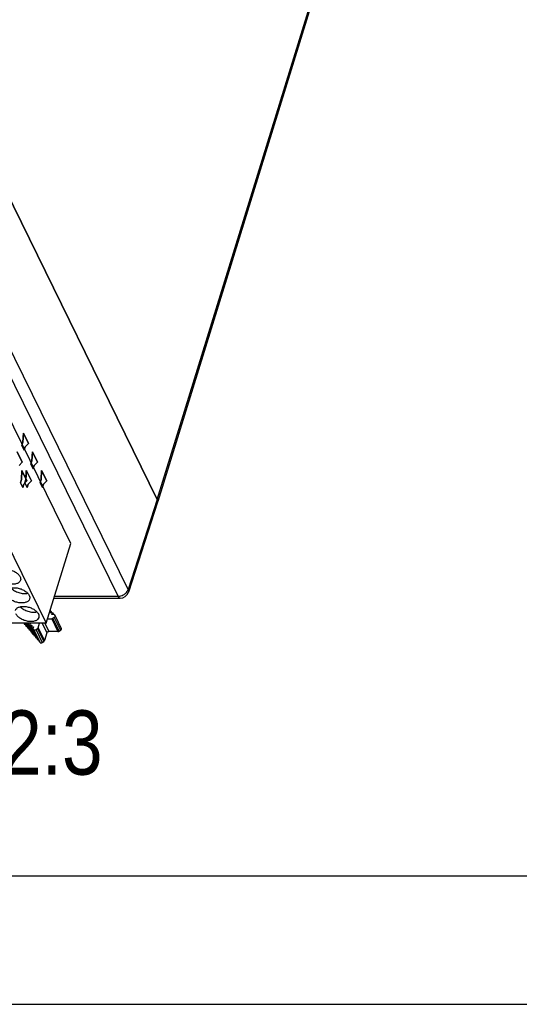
# Model space of a CAD drawing. Header units: millimetres. Extents: x 0 to 594, y 0 to 420.
# Tile 106 of 236: x 345 to 384, y 0 to 77. Entities that reach past the tile are written whole.
import ezdxf

# ---------------------------------------------------------------- set-up
doc = ezdxf.new("R2010")
doc.units = ezdxf.units.MM
doc.header["$LTSCALE"] = 32.67
doc.layers.get('0').update_dxf_attribs({"linetype": 'CONTINUOUS'})
doc.layers.add('INTFCLR_139', color=7, linetype='CONTINUOUS')
doc.styles.get("Standard").update_dxf_attribs({"font": 'txt', "width": 0.85})

msp = doc.modelspace()

# ---------------------------------------------------------------- linework, layer by layer
at = {"color": 9, "linetype": 'CONTINUOUS'}
for p, q in [((355.74296, 39.26983), (368.08834, 79.21951)), ((353.47142, 32.26462), (335.62358, 68.6347)), ((352.69738, 31.74675), (334.84952, 68.11686)), ((355.74774, 39.27005), (353.47142, 32.26462)), ((347.74026, 31.74675), (352.69738, 31.74675)), ((347.525, 29.99769), (348.01307, 29.00311)), ((347.62129, 30.02828), (348.10936, 29.0337)), ((347.73092, 30.10211), (348.21899, 29.10753)), ((346.13165, 29.14202), (346.61972, 28.14745)), ((346.30533, 29.14202), (346.7934, 28.14745)), ((346.41496, 29.21585), (346.90302, 28.22128)), ((346.47375, 29.28971), (346.96182, 28.29513)), ((346.78206, 29.64504), (347.14832, 28.89867)), ((346.9884, 29.64504), (347.30341, 29.00311))]:
    msp.add_line(p, q, dxfattribs=at)
at = {"color": 7, "linetype": 'CONTINUOUS'}
for p, q in [((368.11125, 79.02267), (355.77836, 39.11344)), ((355.74296, 39.26983), (337.84717, 75.73762)), ((337.85194, 75.73786), (355.74774, 39.27005)), ((349.01118, 35.85943), (336.19942, 61.96705)), ((334.27903, 55.75266), (347.09079, 29.64504)), ((355.76969, 39.07021), (353.49279, 32.06295)), ((347.09079, 29.64504), (349.01118, 35.85943)), ((347.69562, 31.6023), (352.85876, 31.6023)), ((347.19976, 29.99769), (347.525, 29.99769)), ((347.45651, 30.61904), (347.39178, 30.61904)), ((347.39533, 30.63054), (347.40097, 30.61904)), ((347.41087, 30.47135), (347.45651, 30.61904)), ((347.58453, 30.47135), (347.41087, 30.47135)), ((347.45651, 30.61904), (347.52899, 30.47135)), ((347.53889, 30.32365), (347.58453, 30.47135)), ((347.71256, 30.32365), (347.53889, 30.32365)), ((347.58453, 30.47135), (347.65701, 30.32365)), ((347.73092, 30.10211), (347.62129, 30.02828)), ((347.71256, 30.32365), (347.77656, 30.24981)), ((347.7866, 30.2347), (348.27467, 29.24012)), ((347.09079, 29.64504), (338.1872, 29.64504)), ((345.35714, 29.64504), (345.40351, 29.55053)), ((345.45906, 29.55053), (345.40351, 29.55053)), ((345.41268, 29.64504), (345.53154, 29.40284)), ((345.46823, 29.64504), (345.65956, 29.25514)), ((345.52377, 29.64504), (345.78758, 29.10745)), ((345.58708, 29.40284), (345.53154, 29.40284)), ((345.57931, 29.64504), (345.9156, 28.95976)), ((345.63486, 29.64504), (346.04362, 28.81206)), ((345.7151, 29.25514), (345.65956, 29.25514)), ((345.6904, 29.64504), (346.17165, 28.66437)), ((345.85295, 29.64504), (345.8116, 29.51125)), ((345.8116, 29.51125), (345.98527, 29.51125)), ((345.8116, 29.51125), (346.29967, 28.51668)), ((345.98527, 29.51125), (345.93962, 29.36356)), ((345.93962, 29.36356), (346.11329, 29.36356)), ((345.93962, 29.36356), (346.42769, 28.36898)), ((346.11329, 29.36356), (346.06765, 29.21586)), ((346.13165, 29.14202), (346.06765, 29.21586)), ((346.06765, 29.21586), (346.55571, 28.22129)), ((346.41496, 29.21585), (346.30533, 29.14202)), ((346.47375, 29.28971), (346.58356, 29.64504)), ((345.84312, 29.10745), (345.78758, 29.10745)), ((345.97115, 28.95976), (345.9156, 28.95976)), ((346.09917, 28.81206), (346.04362, 28.81206)), ((346.22719, 28.66437), (346.17165, 28.66437)), ((346.35521, 28.51668), (346.29967, 28.51668)), ((346.48324, 28.36898), (346.42769, 28.36898)), ((347.14832, 28.89867), (346.96182, 28.29513)), ((348.01307, 29.00311), (347.30341, 29.00311)), ((348.10936, 29.0337), (348.21899, 29.10753)), ((346.55571, 28.22129), (346.61972, 28.14745)), ((346.7934, 28.14745), (346.90302, 28.22128)), ((20, 10), (570.21398, 10))]:
    msp.add_line(p, q, dxfattribs=at)
at = {"color": 2, "linetype": 'CONTINUOUS'}
msp.add_line((0, 0), (594, 0), dxfattribs=at)
at = {"color": 7, "linetype": 'CONTINUOUS'}
for centre, radius, start, end in [((355.55936, 39.13842), 0.22111, 342.032983, 353.4716181), ((352.85876, 32.26897), 0.66667, 269.9969305, 341.9691031), ((347.72301, 30.2034), 0.07087, 26.208935, 40.916258)]:
    msp.add_arc(centre, radius, start, end, dxfattribs=at)
for points, knots in [([(355.74296, 39.26983), (355.75855, 39.23806), (355.78037, 39.17289), (355.77529, 39.10347), (355.76586, 39.073)], [0, 0, 0, 0, 0.52597563, 1, 1, 1, 1]), ([(355.77904, 39.11328), (355.78048, 39.12583), (355.78214, 39.17974), (355.76584, 39.23317), (355.74774, 39.27005)], [0, 0, 0, 0, 0.23517715, 1, 1, 1, 1]), ([(343.2831, 33.55158), (343.30121, 33.61019), (343.38256, 33.72596), (343.58376, 33.82819), (343.84043, 33.87084), (344.13121, 33.85231), (344.42773, 33.77529), (344.70045, 33.64715), (344.92197, 33.4813), (345.03074, 33.34245), (345.06576, 33.2711)], [0, 0, 0, 0, 0.08791909, 0.19149303, 0.31582548, 0.45697836, 0.60611347, 0.75251705, 0.88607424, 1, 1, 1, 1]), ([(345.0984, 32.99061), (345.08029, 32.93201), (344.99894, 32.81623), (344.79774, 32.714), (344.54107, 32.67136), (344.25029, 32.68988), (343.95377, 32.76691), (343.68105, 32.89504), (343.45953, 33.06089), (343.35076, 33.19974), (343.31574, 33.2711)], [0, 0, 0, 0, 0.08791909, 0.19149303, 0.31582548, 0.45697836, 0.60611347, 0.75251705, 0.88607424, 1, 1, 1, 1]), ([(345.06576, 33.2711), (345.08797, 33.22583), (345.11906, 33.13295), (345.11182, 33.03404), (345.0984, 32.99061)], [0, 0, 0, 0, 0.52588452, 1, 1, 1, 1]), ([(343.99487, 32.10116), (344.01297, 32.15976), (344.09432, 32.27554), (344.29553, 32.37777), (344.5522, 32.42041), (344.84297, 32.40189), (345.13949, 32.32486), (345.41222, 32.19673), (345.63373, 32.03088), (345.74251, 31.89203), (345.77752, 31.82067)], [0, 0, 0, 0, 0.08791909, 0.19149303, 0.31582548, 0.45697836, 0.60611347, 0.75251705, 0.88607424, 1, 1, 1, 1]), ([(344.37105, 32.38484), (344.44617, 32.30381), (344.63542, 32.16119), (344.96448, 32.01925), (345.31625, 31.95101), (345.55288, 31.96226), (345.66054, 31.98687)], [0, 0, 0, 0, 0.23700782, 0.50008351, 0.76310939, 1, 1, 1, 1]), ([(345.81016, 31.54019), (345.79206, 31.48158), (345.71071, 31.36581), (345.5095, 31.26358), (345.25283, 31.22093), (344.96206, 31.23946), (344.66553, 31.31648), (344.39281, 31.44462), (344.1713, 31.61047), (344.06252, 31.74932), (344.02751, 31.82067)], [0, 0, 0, 0, 0.08791909, 0.19149303, 0.31582548, 0.45697836, 0.60611347, 0.75251705, 0.88607424, 1, 1, 1, 1]), ([(345.77752, 31.82067), (345.79973, 31.77541), (345.83083, 31.68253), (345.82358, 31.58362), (345.81016, 31.54019)], [0, 0, 0, 0, 0.52588452, 1, 1, 1, 1]), ([(344.70663, 30.65073), (344.72474, 30.70934), (344.80609, 30.82511), (345.00729, 30.92734), (345.26396, 30.96999), (345.55474, 30.95146), (345.85126, 30.87444), (346.12398, 30.74631), (346.34549, 30.58045), (346.45427, 30.4416), (346.48929, 30.37025)], [0, 0, 0, 0, 0.08791909, 0.19149303, 0.31582548, 0.45697836, 0.60611347, 0.75251705, 0.88607424, 1, 1, 1, 1]), ([(345.08281, 30.93442), (345.15793, 30.85338), (345.34718, 30.71076), (345.67624, 30.56882), (346.02802, 30.50059), (346.26464, 30.51184), (346.37231, 30.53645)], [0, 0, 0, 0, 0.23700782, 0.50008351, 0.76310939, 1, 1, 1, 1]), ([(346.52193, 30.08977), (346.50382, 30.03116), (346.42247, 29.91539), (346.22127, 29.81315), (345.9646, 29.77051), (345.67382, 29.78903), (345.3773, 29.86606), (345.10458, 29.99419), (344.88306, 30.16005), (344.77429, 30.29889), (344.73927, 30.37025)], [0, 0, 0, 0, 0.08791909, 0.19149303, 0.31582548, 0.45697836, 0.60611347, 0.75251705, 0.88607424, 1, 1, 1, 1]), ([(346.48929, 30.37025), (346.5115, 30.32499), (346.54259, 30.23211), (346.53534, 30.13319), (346.52193, 30.08977)], [0, 0, 0, 0, 0.52588452, 1, 1, 1, 1]), ([(347.62129, 30.02828), (347.61408, 30.02342), (347.58463, 30.00652), (347.55025, 29.99769), (347.525, 29.99769)], [0, 0, 0, 0, 0.25611636, 1, 1, 1, 1]), ([(347.78659, 30.2347), (347.79152, 30.22466), (347.79654, 30.20076), (347.78759, 30.16387), (347.76502, 30.12928), (347.74321, 30.11039), (347.73092, 30.10211)], [0, 0, 0, 0, 0.21560681, 0.45103674, 0.71423043, 1, 1, 1, 1]), ([(346.30533, 29.14202), (346.29094, 29.13233), (346.25984, 29.11726), (346.21074, 29.10888), (346.16523, 29.11575), (346.14036, 29.13197), (346.13165, 29.14202)], [0, 0, 0, 0, 0.27787034, 0.54531992, 0.78692217, 1, 1, 1, 1]), ([(346.47375, 29.28971), (346.47157, 29.28266), (346.45887, 29.25329), (346.43523, 29.2295), (346.41496, 29.21585)], [0, 0, 0, 0, 0.23190121, 1, 1, 1, 1]), ([(348.21899, 29.10753), (348.23128, 29.11581), (348.25309, 29.13471), (348.27565, 29.16929), (348.2846, 29.20618), (348.27959, 29.23008), (348.27466, 29.24012)], [0, 0, 0, 0, 0.2857698, 0.54896357, 0.78439344, 1, 1, 1, 1]), ([(347.14832, 28.89867), (347.15761, 28.92873), (347.20436, 28.98166), (347.26973, 29.00311), (347.30341, 29.00311)], [0, 0, 0, 0, 0.48302105, 1, 1, 1, 1]), ([(348.01307, 29.00311), (348.02128, 29.00311), (348.0552, 29.00599), (348.08801, 29.01933), (348.10936, 29.0337)], [0, 0, 0, 0, 0.24203984, 1, 1, 1, 1]), ([(346.61972, 28.14745), (346.62843, 28.1374), (346.6533, 28.12117), (346.69881, 28.1143), (346.7479, 28.12269), (346.77901, 28.13776), (346.7934, 28.14745)], [0, 0, 0, 0, 0.21307805, 0.4546804, 0.72212992, 1, 1, 1, 1]), ([(346.90302, 28.22128), (346.91011, 28.22605), (346.93512, 28.24555), (346.95496, 28.27293), (346.96182, 28.29513)], [0, 0, 0, 0, 0.26878137, 1, 1, 1, 1])]:
    msp.add_open_spline(points, degree=3, knots=knots, dxfattribs=at)
at = {"color": 9, "linetype": 'CONTINUOUS'}
for points, knots in [([(353.17644, 31.89809), (353.21179, 31.92173), (353.33678, 32.01848), (353.43624, 32.15423), (353.47143, 32.2646)], [0, 0, 0, 0, 0.26851622, 1, 1, 1, 1]), ([(353.47136, 32.26442), (353.48709, 32.23179), (353.5089, 32.16493), (353.50288, 32.09394), (353.4928, 32.06295)], [0, 0, 0, 0, 0.52638148, 1, 1, 1, 1]), ([(352.69738, 31.74675), (352.73824, 31.74675), (352.90689, 31.76101), (353.07008, 31.82695), (353.17644, 31.89809)], [0, 0, 0, 0, 0.24201682, 1, 1, 1, 1]), ([(352.85872, 31.60232), (352.82767, 31.60234), (352.7774, 31.6291), (352.73002, 31.68688), (352.70789, 31.72532), (352.69738, 31.74675)], [0, 0, 0, 0, 0.41378567, 0.68203168, 1, 1, 1, 1])]:
    msp.add_open_spline(points, degree=3, knots=knots, dxfattribs=at)
at = {"layer": 'INTFCLR_139', "color": 7, "linetype": 'CONTINUOUS'}
for p, q in [((345.19837, 43.48416), (345.27906, 43.74527)), ((345.27967, 43.74527), (345.19898, 43.48416)), ((345.27906, 43.74527), (345.31854, 44.42903)), ((345.31924, 44.4306), (345.27967, 43.74527)), ((345.31854, 44.42903), (345.71242, 43.62639)), ((345.71361, 43.62697), (345.31924, 44.4306)), ((344.83977, 42.98018), (345.23413, 42.17655)), ((345.23417, 42.17596), (344.84029, 42.9786)), ((345.3814, 43.1112), (345.19837, 43.48416)), ((345.19898, 43.48416), (345.38201, 43.1112)), ((345.46208, 43.37231), (345.3814, 43.1112)), ((345.38201, 43.1112), (345.4627, 43.37231)), ((345.71242, 43.62639), (345.46208, 43.37231)), ((345.4627, 43.37231), (345.71361, 43.62697)), ((345.99082, 42.29485), (346.0303, 42.9786)), ((346.03101, 42.98018), (345.99144, 42.29485)), ((346.0303, 42.9786), (346.42418, 42.17596)), ((346.42537, 42.17655), (346.03101, 42.98018)), ((345.23413, 42.17655), (344.98322, 41.92188)), ((344.98384, 41.92188), (345.23417, 42.17596)), ((345.91013, 42.03374), (345.99082, 42.29485)), ((345.99144, 42.29485), (345.91075, 42.03374)), ((346.42418, 42.17596), (346.17385, 41.92188)), ((346.17446, 41.92188), (346.42537, 42.17655)), ((345.16749, 40.84443), (345.20697, 41.52818)), ((345.20767, 41.52975), (345.1681, 40.84443)), ((345.20697, 41.52818), (345.60084, 40.72554)), ((345.60203, 40.72612), (345.20767, 41.52975)), ((345.51196, 40.84443), (345.55153, 41.52975)), ((345.55206, 41.52818), (345.51258, 40.84443)), ((345.55153, 41.52975), (345.9459, 40.72612)), ((345.94594, 40.72554), (345.55206, 41.52818)), ((346.09316, 41.66077), (345.91013, 42.03374)), ((345.91075, 42.03374), (346.09377, 41.66077)), ((346.17385, 41.92188), (346.09316, 41.66077)), ((346.09377, 41.66077), (346.17446, 41.92188)), ((346.70259, 40.84443), (346.74207, 41.52818)), ((346.74277, 41.52975), (346.7032, 40.84443)), ((346.74207, 41.52818), (347.13595, 40.72554)), ((347.13714, 40.72612), (346.74277, 41.52975)), ((345.0868, 40.58332), (345.16749, 40.84443)), ((345.1681, 40.84443), (345.08741, 40.58332)), ((345.60084, 40.72554), (345.35051, 40.47146)), ((345.35113, 40.47146), (345.60203, 40.72612)), ((345.43127, 40.58332), (345.51196, 40.84443)), ((345.51258, 40.84443), (345.43189, 40.58332)), ((345.9459, 40.72612), (345.69499, 40.47146)), ((345.6956, 40.47146), (345.94594, 40.72554)), ((346.6219, 40.58332), (346.70259, 40.84443)), ((346.7032, 40.84443), (346.62251, 40.58332)), ((347.13595, 40.72554), (346.88561, 40.47146)), ((346.88623, 40.47146), (347.13714, 40.72612)), ((345.26982, 40.21035), (345.0868, 40.58332)), ((345.08741, 40.58332), (345.27044, 40.21035)), ((345.35051, 40.47146), (345.26982, 40.21035)), ((345.27044, 40.21035), (345.35113, 40.47146)), ((345.6143, 40.21035), (345.43127, 40.58332)), ((345.43189, 40.58332), (345.61491, 40.21035)), ((345.69499, 40.47146), (345.6143, 40.21035)), ((345.61491, 40.21035), (345.6956, 40.47146)), ((346.80492, 40.21035), (346.6219, 40.58332)), ((346.62251, 40.58332), (346.80554, 40.21035)), ((346.88561, 40.47146), (346.80492, 40.21035)), ((346.80554, 40.21035), (346.88623, 40.47146))]:
    msp.add_line(p, q, dxfattribs=at)

# ---------------------------------------------------------------- texts
at = {"color": 2, "linetype": 'CONTINUOUS', "insert": (351.49247, 22.86847), "char_height": 5, "width": 56.9642857, "attachment_point": 3, "line_spacing_factor": 0.9}
msp.add_mtext('SCALA  2:3', dxfattribs=at)

doc.saveas('drawing.dxf')
